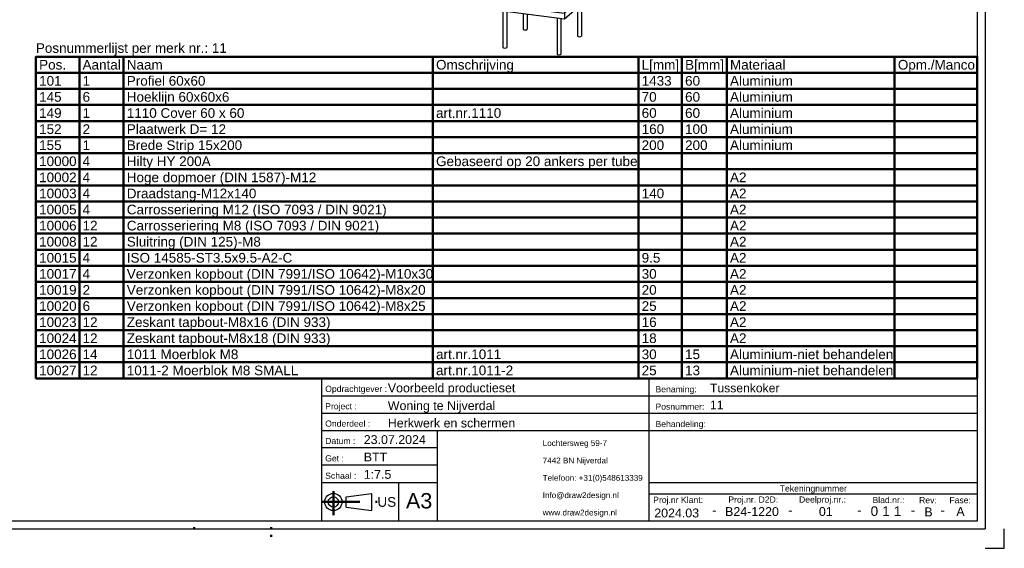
# Model space of a CAD drawing. Header units: millimetres. Extents: x -2 to 418, y -488 to -191.
# Tile 25 of 29: x 162 to 418, y -488 to -351. Entities that reach past the tile are written whole.
import ezdxf
from ezdxf.enums import TextEntityAlignment as Align

# ---------------------------------------------------------------- set-up
doc = ezdxf.new("R2010")
doc.units = ezdxf.units.MM
doc.linetypes.add('DOT', pattern=[2, 0.5, -1.5])
doc.linetypes.add('STRICHPUNKT2', pattern=[18.5, 10, -4, 0.5, -4])
doc.layers.get('0').update_dxf_attribs({"linetype": 'CONTINUOUS'})
for name, color, linetype in [('DIM49', 4, 'CONTINUOUS'), ('TXT_ALL', 7, 'CONTINUOUS'), ('TXT_YELLOW', 2, 'CONTINUOUS')]:
    doc.layers.add(name, color=color, linetype=linetype)
doc.layers.add('LE_ALL', color=7, linetype='CONTINUOUS', lineweight=50)
doc.styles.add('ARIAL', font='arial.ttf')

# ---------------------------------------------------------------- blocks, each defined once
blk = doc.blocks.new('TFIELD_00005', base_point=(297.97, -478.86))
at = {"layer": 'TXT_YELLOW', "style": 'ARIAL'}
for s, p in [('Lochtersweg 59-7', (297.97, -460.86)), ('7442 BN Nijverdal', (297.97, -465.36)), ('Telefoon: +31(0)548613339', (297.97, -469.86)), ('Info@draw2design.nl', (297.97, -474.36)), ('www.draw2design.nl', (297.97, -478.86))]:
    blk.add_text(s, height=1.5, dxfattribs=at).set_placement(p, align=Align.MIDDLE_LEFT)
blk = doc.blocks.new('FLEX_00004', base_point=(310.78, -481.11))
blk.add_blockref('TFIELD_00005', (297.97, -478.86))
blk = doc.blocks.new('D2D_00003', base_point=(270.84, -479.25))
blk.add_blockref('FLEX_00004', (310.78, -481.11))
blk = doc.blocks.new('BOM-P11_00007', base_point=(166.61, -444.11))
at = {"layer": 'LE_ALL', "color": 8}
for p, q in [((177.88, -360.78), (177.88, -444.11)), ((189.33, -360.78), (189.33, -444.11)), ((269.48, -360.78), (269.48, -444.11)), ((322.77, -360.78), (322.77, -444.11)), ((334.03, -360.78), (334.03, -444.11)), ((345.67, -360.78), (345.67, -444.11)), ((389.17, -360.78), (389.17, -444.11)), ((166.61, -364.94), (410.59, -364.94)), ((166.61, -369.11), (410.59, -369.11)), ((166.61, -373.28), (410.59, -373.28)), ((166.61, -377.44), (410.59, -377.44)), ((166.61, -381.61), (410.59, -381.61)), ((166.61, -385.78), (410.59, -385.78)), ((166.61, -389.94), (410.59, -389.94)), ((166.61, -394.11), (410.59, -394.11)), ((166.61, -398.28), (410.59, -398.28)), ((166.61, -402.44), (410.59, -402.44)), ((166.61, -406.61), (410.59, -406.61)), ((166.61, -410.78), (410.59, -410.78)), ((166.61, -414.94), (410.59, -414.94)), ((166.61, -419.11), (410.59, -419.11)), ((166.61, -423.28), (410.59, -423.28)), ((166.61, -427.44), (410.59, -427.44)), ((166.61, -431.61), (410.59, -431.61)), ((166.61, -435.78), (410.59, -435.78)), ((166.61, -439.94), (410.59, -439.94))]:
    blk.add_line(p, q, dxfattribs=at)
blk.add_lwpolyline([(166.61, -444.11), (410.59, -444.11), (410.59, -360.78), (166.61, -360.78)], close=True, dxfattribs=at)
at = {"layer": 'TXT_YELLOW', "style": 'ARIAL'}
blk.add_text('Posnummerlijst per merk nr.: 11', height=2.5, dxfattribs=at).set_placement((166.61, -359.78))
for s, p in [('Pos.', (167.45, -362.86)), ('Aantal', (178.71, -362.86)), ('Naam', (190.17, -362.86)), ('Omschrijving', (270.32, -362.86)), ('L[mm]', (323.61, -362.86)), ('B[mm]', (334.86, -362.86)), ('Materiaal', (346.5, -362.86)), ('Opm./Manco', (390, -362.86)), ('101', (167.45, -367.03)), ('1', (178.71, -367.03)), ('Profiel 60x60', (190.17, -367.03)), ('1433', (323.61, -367.03)), ('60', (334.86, -367.03)), ('Aluminium', (346.5, -367.03)), ('145', (167.45, -371.19)), ('6', (178.71, -371.19)), ('Hoeklijn 60x60x6', (190.17, -371.19)), ('70', (323.61, -371.19)), ('60', (334.86, -371.19)), ('Aluminium', (346.5, -371.19)), ('149', (167.45, -375.36)), ('1', (178.71, -375.36)), ('1110 Cover 60 x 60', (190.17, -375.36)), ('art.nr.1110', (270.32, -375.36)), ('60', (323.61, -375.36)), ('60', (334.86, -375.36)), ('Aluminium', (346.5, -375.36)), ('152', (167.45, -379.53)), ('2', (178.71, -379.53)), ('Plaatwerk D= 12', (190.17, -379.53)), ('160', (323.61, -379.53)), ('100', (334.86, -379.53)), ('Aluminium', (346.5, -379.53)), ('155', (167.45, -383.69)), ('1', (178.71, -383.69)), ('Brede Strip 15x200', (190.17, -383.69)), ('200', (323.61, -383.69)), ('200', (334.86, -383.69)), ('Aluminium', (346.5, -383.69)), ('10000', (167.45, -387.86)), ('4', (178.71, -387.86)), ('Hilty HY 200A', (190.17, -387.86)), ('Gebaseerd op 20 ankers per tube', (270.32, -387.86)), ('10002', (167.45, -392.03)), ('4', (178.71, -392.03)), ('Hoge dopmoer (DIN 1587)-M12', (190.17, -392.03)), ('A2', (346.5, -392.03)), ('10003', (167.45, -396.19)), ('4', (178.71, -396.19)), ('Draadstang-M12x140', (190.17, -396.19)), ('140', (323.61, -396.19)), ('A2', (346.5, -396.19)), ('10005', (167.45, -400.36)), ('4', (178.71, -400.36)), ('Carrosseriering M12 (ISO 7093 / DIN 9021)', (190.17, -400.36)), ('A2', (346.5, -400.36)), ('Carrosseriering M8 (ISO 7093 / DIN 9021)', (190.17, -404.53)), ('10006', (167.45, -404.53)), ('12', (178.71, -404.53)), ('A2', (346.5, -404.53)), ('10008', (167.45, -408.69)), ('12', (178.71, -408.69)), ('Sluitring (DIN 125)-M8', (190.17, -408.69)), ('A2', (346.5, -408.69)), ('10015', (167.45, -412.86)), ('4', (178.71, -412.86)), ('ISO 14585-ST3.5x9.5-A2-C', (190.17, -412.86)), ('9.5', (323.61, -412.86)), ('A2', (346.5, -412.86)), ('10017', (167.45, -417.03)), ('4', (178.71, -417.03)), ('Verzonken kopbout (DIN 7991/ISO 10642)-M10x30', (190.17, -417.03)), ('30', (323.61, -417.03)), ('A2', (346.5, -417.03)), ('10019', (167.45, -421.19)), ('2', (178.71, -421.19)), ('Verzonken kopbout (DIN 7991/ISO 10642)-M8x20', (190.17, -421.19)), ('20', (323.61, -421.19)), ('A2', (346.5, -421.19)), ('10020', (167.45, -425.36)), ('6', (178.71, -425.36)), ('Verzonken kopbout (DIN 7991/ISO 10642)-M8x25', (190.17, -425.36)), ('25', (323.61, -425.36)), ('A2', (346.5, -425.36)), ('10023', (167.45, -429.53)), ('12', (178.71, -429.53)), ('Zeskant tapbout-M8x16 (DIN 933)', (190.17, -429.53)), ('16', (323.61, -429.53)), ('A2', (346.5, -429.53)), ('10024', (167.45, -433.69)), ('12', (178.71, -433.69)), ('Zeskant tapbout-M8x18 (DIN 933)', (190.17, -433.69)), ('18', (323.61, -433.69)), ('A2', (346.5, -433.69)), ('10026', (167.45, -437.86)), ('14', (178.71, -437.86)), ('1011 Moerblok M8', (190.17, -437.86)), ('art.nr.1011', (270.32, -437.86)), ('30', (323.61, -437.86)), ('15', (334.86, -437.86)), ('Aluminium-niet behandelen', (346.5, -437.86)), ('10027', (167.45, -442.03)), ('12', (178.71, -442.03)), ('1011-2 Moerblok M8 SMALL', (190.17, -442.03)), ('art.nr.1011-2', (270.32, -442.03)), ('25', (323.61, -442.03)), ('13', (334.86, -442.03)), ('Aluminium-niet behandelen', (346.5, -442.03))]:
    blk.add_text(s, height=2.5, dxfattribs=at).set_placement(p, align=Align.MIDDLE_LEFT)
blk = doc.blocks.new('TFIELD_00009', base_point=(262.51, -475.8))
at = {"layer": 'TXT_YELLOW', "style": 'ARIAL'}
blk.add_text('A3', height=4, dxfattribs=at).set_placement((262.51, -475.8), align=Align.MIDDLE_LEFT)
blk = doc.blocks.new('FLEX_00008', base_point=(265.89, -475.8))
blk.add_blockref('TFIELD_00009', (262.51, -475.8))
blk = doc.blocks.new('TFIELD_00015', base_point=(255.13, -476.11))
at = {"layer": 'TXT_YELLOW', "style": 'ARIAL'}
blk.add_text('US', height=2.5, dxfattribs=at).set_placement((255.13, -476.11), align=Align.MIDDLE_LEFT)
blk = doc.blocks.new('FLEX_00014', base_point=(255.13, -476.11))
blk.add_blockref('TFIELD_00015', (255.13, -476.11))
blk = doc.blocks.new('US_00013', base_point=(245.03, -476.11))
blk.add_line((247.05, -477.44), (253.62, -478.33))
blk.add_lwpolyline([(247.05, -477.44), (247.05, -474.78), (253.62, -473.89), (253.62, -478.33)])
for radius in [2.22, 1.33]:
    blk.add_circle((243.7, -476.11), radius)
at = {"layer": 'LE_ALL', "color": 1, "linetype": 'STRICHPUNKT2'}
for p, q in [((243.7, -473.29), (243.7, -479.52)), ((240.59, -476.11), (255.46, -476.11))]:
    blk.add_line(p, q, dxfattribs=at)
blk.add_blockref('FLEX_00014', (255.13, -476.11))
blk = doc.blocks.new('SCHRIFE_00017', base_point=(251.59, -461.11))
for p, q in [((240.59, -444.11), (325.59, -444.11)), ((240.59, -444.11), (240.59, -481.11)), ((325.59, -444.11), (410.59, -444.11)), ((325.59, -481.11), (325.59, -444.11)), ((410.59, -444.11), (410.59, -481.11)), ((240.59, -448.61), (325.59, -448.61)), ((325.59, -448.61), (410.59, -448.61)), ((240.59, -453.11), (325.59, -453.11)), ((325.59, -453.11), (410.59, -453.11)), ((240.59, -457.61), (410.59, -457.61)), ((270.59, -457.61), (270.59, -481.11)), ((270.59, -462.11), (240.59, -462.11)), ((270.59, -466.61), (240.59, -466.61)), ((270.59, -471.11), (240.59, -471.11)), ((260.59, -471.11), (260.59, -481.11)), ((410.59, -471.11), (325.59, -471.11)), ((410.59, -474.11), (325.59, -474.11)), ((410.59, -481.11), (240.59, -481.11))]:
    blk.add_line(p, q)
at = {"layer": 'TXT_YELLOW', "style": 'ARIAL'}
for s, height, p in [('Voorbeeld productieset', 2.3, (257.82, -447.71)), ('Tussenkoker', 2.25, (341.32, -447.71)), ('Woning te Nijverdal', 2.3, (257.82, -452.31)), ('11', 2.25, (341.32, -452.1)), ('Herkwerk en schermen', 2.3, (257.82, -456.81)), ('23.07.2024', 2.3, (251.59, -461.11)), ('BTT', 2.3, (251.59, -465.61)), ('1:7.5', 2.3, (251.59, -470.11))]:
    blk.add_text(s, height=height, dxfattribs=at).set_placement(p)
for s, height, p in [('2024.03', 2.3, (332.68, -480.11)), ('-', 2.5, (342.42, -479.45)), ('B24-1220', 2.3, (352.2, -479.75)), ('-', 2.5, (362.17, -479.45)), ('01', 2.3, (371.33, -479.73)), ('-', 2.5, (380, -479.45)), ('-', 2.5, (393.93, -479.45)), ('B', 2.3, (397.94, -479.84)), ('-', 2.5, (401.59, -479.45)), ('A', 2.3, (406.24, -479.74))]:
    blk.add_text(s, height=height, dxfattribs=at).set_placement(p, align=Align.CENTER)
blk = doc.blocks.new('TFIELD_00021', base_point=(388.95, -478.48))
at = {"layer": 'TXT_ALL', "style": 'ARIAL'}
blk.add_text('1', height=2.5, dxfattribs=at).set_placement((388.95, -478.48), align=Align.MIDDLE_LEFT)
blk = doc.blocks.new('1_00020')
blk.add_blockref('TFIELD_00021', (388.95, -478.48))
blk = doc.blocks.new('TELLER1_00019')
blk.add_blockref('1_00020', (0, 0))
blk = doc.blocks.new('TFIELD_00024', base_point=(385.95, -478.48))
at = {"layer": 'TXT_ALL', "style": 'ARIAL'}
blk.add_text('1', height=2.5, dxfattribs=at).set_placement((385.95, -478.48), align=Align.MIDDLE_LEFT)
blk = doc.blocks.new('1_00023')
blk.add_blockref('TFIELD_00024', (385.95, -478.48))
blk = doc.blocks.new('TELLER2_00022')
blk.add_blockref('1_00023', (0, 0))
blk = doc.blocks.new('TFIELD_00027', base_point=(382.95, -478.48))
at = {"layer": 'TXT_ALL', "style": 'ARIAL'}
blk.add_text('0', height=2.5, dxfattribs=at).set_placement((382.95, -478.48), align=Align.MIDDLE_LEFT)
blk = doc.blocks.new('0_00026')
blk.add_blockref('TFIELD_00027', (382.95, -478.48))
blk = doc.blocks.new('TELLER3_00025')
blk.add_blockref('0_00026', (0, 0))
blk = doc.blocks.new('NL_00028', base_point=(241.59, -447.61))
at = {"layer": 'TXT_ALL', "color": 1, "style": 'ARIAL'}
blk.add_text('Tekeningnummer', height=1.6, dxfattribs=at).set_placement((368.09, -472.61), align=Align.MIDDLE_CENTER)
at = {"layer": 'TXT_YELLOW', "style": 'ARIAL'}
for s, p in [('Opdrachtgever :', (241.59, -447.61)), ('Benaming:', (327.19, -447.71)), ('Project :', (241.59, -452.11)), ('Posnummer:', (327.19, -452.21)), ('Onderdeel :', (241.59, -456.61)), ('Behandeling:', (327.19, -456.71)), ('Datum :', (241.59, -461.11)), ('Get :', (241.59, -465.61)), ('Schaal :', (241.59, -470.11)), ('Proj.nr Klant:', (326.59, -476.36)), ('Proj.nr. D2D:', (346.08, -476.29)), ('Deelproj.nr.:', (364.4, -476.28)), ('Blad.nr.:', (383.43, -476.4)), ('Rev:', (395.51, -476.44)), ('Fase:', (403.35, -476.44))]:
    blk.add_text(s, height=1.6, dxfattribs=at).set_placement(p)
blk = doc.blocks.new('SCHRIFE_00016')
for name, p in [('SCHRIFE_00017', (251.59, -461.11)), ('NL_00028', (241.59, -447.61)), ('TELLER3_00025', (0, 0)), ('TELLER2_00022', (0, 0)), ('TELLER1_00019', (0, 0))]:
    blk.add_blockref(name, p)
blk = doc.blocks.new('DINA3_00002', base_point=(410.59, -481.11))
for p, q in [((412.59, -196.11), (412.59, -483.11)), ((410.59, -198.11), (410.59, -481.11)), ((410.59, -382.56), (410.59, -398.24)), ((410.59, -481.11), (4.59, -481.11)), ((2.59, -483.11), (412.59, -483.11))]:
    blk.add_line(p, q)
blk.add_lwpolyline([(412.59, -488.11), (417.59, -488.11), (417.59, -483.11)])
at = {"layer": 'LE_ALL', "linetype": 'DOT'}
for p, q in [((207.59, -483.11), (207.59, -481.11)), ((227.59, -485.11), (227.59, -481.11))]:
    blk.add_line(p, q, dxfattribs=at)
for name, p in [('BOM-P11_00007', (166.61, -444.11)), ('SCHRIFE_00016', (0, 0)), ('D2D_00003', (270.84, -479.25)), ('US_00013', (245.03, -476.11)), ('FLEX_00008', (265.89, -475.8))]:
    blk.add_blockref(name, p)
blk = doc.blocks.new('_ZBL0012_00001')
blk.add_blockref('DINA3_00002', (410.59, -481.11))
blk = doc.blocks.new('SHAPE_01395', base_point=(310.33, -344.58))
at = {"layer": 'DIM49', "color": 3}
for p, q in [((310.44, -344.35), (310.22, -344.35)), ((316.44, -343.54), (326.51, -343.54)), ((310.59, -344.55), (310.07, -344.55)), ((310.13, -344.75), (310.54, -344.75)), ((310.33, -344.58), (314.44, -345.54)), ((326.51, -347.54), (316.44, -347.54))]:
    blk.add_line(p, q, dxfattribs=at)
blk.add_lwpolyline([(310.07, -344.59), (310.08, -344.66), (310.11, -344.72), (310.15, -344.78), (310.21, -344.82), (310.27, -344.84), (310.34, -344.85), (310.41, -344.84), (310.47, -344.81), (310.52, -344.76), (310.56, -344.71), (310.59, -344.64), (310.6, -344.58), (310.58, -344.51), (310.56, -344.44), (310.51, -344.39), (310.46, -344.35), (310.39, -344.33), (310.32, -344.32), (310.26, -344.33), (310.19, -344.36), (310.14, -344.4), (310.1, -344.46), (310.08, -344.52)], close=True, dxfattribs=at)
for centre, start_param, end_param in [((316.44, -345.54), 1.570796, 4.712389), ((326.51, -345.54), 4.712389, 7.853982)]:
    blk.add_ellipse(centre, major_axis=(2, 0), ratio=1, start_param=start_param, end_param=end_param, dxfattribs=at)
at = {"layer": 'TXT_ALL', "style": 'ARIAL'}
blk.add_text('155', height=3.5, dxfattribs=at).set_placement((317.44, -345.54), align=Align.MIDDLE_LEFT)
blk = doc.blocks.new('Brede Strip 15x200_00038', base_point=(284.92, -348.58))
for p, q in [((291.34, -341.51), (288.23, -344.25)), ((310.7, -343.29), (303.63, -349.53)), ((304.57, -342.52), (306.46, -342.76)), ((308.88, -343.06), (310.7, -343.29)), ((310.7, -344.71), (310.7, -343.29)), ((287.25, -345.12), (284.92, -347.17)), ((303.63, -350.94), (310.7, -344.71)), ((284.92, -347.17), (303.63, -349.53)), ((284.92, -347.17), (284.92, -348.58)), ((284.92, -348.58), (303.63, -350.94)), ((303.63, -349.53), (303.63, -350.94))]:
    blk.add_line(p, q)
blk.add_blockref('SHAPE_01395', (310.33, -344.58))
blk = doc.blocks.new('_00040', base_point=(293.24, -346.44))
at = {"layer": 'LE_ALL', "color": 1, "linetype": 'STRICHPUNKT2'}
for p, q in [((303.51, -344.17), (303.65, -344.18)), ((293.24, -346.44), (293.38, -346.45)), ((294.53, -345.89), (294.45, -345.96)), ((301.74, -345.73), (301.88, -345.74)), ((299.97, -347.28), (300.11, -347.3))]:
    blk.add_line(p, q, dxfattribs=at)
blk = doc.blocks.new('_00039')
blk.add_blockref('_00040', (293.24, -346.44))
blk = doc.blocks.new('Brede Strip 15x200_00037')
for name, p in [('Brede Strip 15x200_00038', (284.92, -348.58)), ('_00039', (0, 0))]:
    blk.add_blockref(name, p)
blk = doc.blocks.new('Draadstang-M12x140_00044', base_point=(292.94, -349.59))
blk.add_line((293.96, -349.72), (293.96, -353.67))
blk.add_lwpolyline([(292.94, -349.59), (292.94, -353.67)])
blk.add_ellipse((293.45, -353.67), major_axis=(0.51, 0), ratio=0.333333, start_param=3.141593, end_param=6.283185)
blk = doc.blocks.new('Draadstang-M12x140_00043')
blk.add_blockref('Draadstang-M12x140_00044', (292.94, -349.59))
blk = doc.blocks.new('Montage_00042')
blk.add_blockref('Draadstang-M12x140_00043', (0, 0))
blk = doc.blocks.new('Carrosseriering M12 (ISO 7093 _ DIN 9021)_00047', base_point=(300.33, -348.45))
for p, q in [((300.33, -348.14), (300.33, -348.45)), ((304.03, -348.14), (304.03, -348.45))]:
    blk.add_line(p, q)
for centre, start_param, end_param in [((302.18, -348.14), 2.158402, 3.141593), ((302.18, -348.14), 3.141593, 6.283185), ((302.18, -348.45), 3.141593, 6.283185), ((302.18, -348.14), 0, 0.98319)]:
    blk.add_ellipse(centre, major_axis=(1.85, 0), ratio=0.333333, start_param=start_param, end_param=end_param)
blk = doc.blocks.new('Carrosseriering M12 (ISO 7093 _ DIN 9021)_00046')
blk.add_blockref('Carrosseriering M12 (ISO 7093 _ DIN 9021)_00047', (300.33, -348.45))
blk = doc.blocks.new('Hoge dopmoer (DIN 1587)-M12_00049', base_point=(302.32, -347.5))
for p, q in [((303.08, -347.2), (303.08, -346.92)), ((301.15, -347.29), (301.28, -347.15)), ((301.48, -347.39), (301.15, -347.29)), ((301.15, -348.16), (301.15, -347.29)), ((301.81, -347.56), (301.48, -347.39)), ((302.32, -347.5), (301.81, -347.56)), ((301.81, -348.43), (301.81, -347.56)), ((303.02, -347.31), (302.84, -347.5)), ((302.84, -348.38), (303.02, -348.25)), ((303.2, -347.18), (303.02, -347.31)), ((303.02, -348.25), (303.2, -348.05)), ((303.08, -347.11), (303.2, -347.18)), ((303.2, -348.05), (303.2, -347.18))]:
    blk.add_line(p, q)
for points in [[(301.28, -347.2), (301.28, -346.92)], [(301.15, -348.16), (301.48, -348.33), (301.81, -348.43)], [(301.81, -348.43), (302.32, -348.44), (302.84, -348.38), (302.84, -347.5), (302.32, -347.5)]]:
    blk.add_lwpolyline(points)
for start, end in [(90, -180), (0, 90)]:
    blk.add_arc((302.18, -346.92), 0.9, start, end)
for centre, start_param, end_param in [((302.18, -346.92), 3.141593, 6.283185), ((302.18, -347.2), 3.141593, 3.827423), ((302.18, -347.2), 3.827423, 4.874621), ((302.18, -347.2), 4.874621, 5.921818), ((302.18, -347.2), 5.921818, 6.283185)]:
    blk.add_ellipse(centre, major_axis=(0.9, 0), ratio=0.333333, start_param=start_param, end_param=end_param)
blk = doc.blocks.new('Hoge dopmoer (DIN 1587)-M12_00048')
blk.add_blockref('Hoge dopmoer (DIN 1587)-M12_00049', (302.32, -347.5))
blk = doc.blocks.new('Draadstang-M12x140_00051', base_point=(301.67, -350.69))
blk.add_line((302.69, -350.82), (302.69, -360.12))
blk.add_lwpolyline([(301.67, -350.69), (301.67, -360.12)])
blk.add_ellipse((302.18, -360.12), major_axis=(0.51, 0), ratio=0.333333, start_param=3.141593, end_param=6.283185)
blk = doc.blocks.new('Draadstang-M12x140_00050')
blk.add_blockref('Draadstang-M12x140_00051', (301.67, -350.69))
blk = doc.blocks.new('Montage_00045')
for name in ['Hoge dopmoer (DIN 1587)-M12_00048', 'Carrosseriering M12 (ISO 7093 _ DIN 9021)_00046', 'Draadstang-M12x140_00050']:
    blk.add_blockref(name, (0, 0))
blk = doc.blocks.new('Carrosseriering M12 (ISO 7093 _ DIN 9021)_00054', base_point=(305.63, -343.78))
for p, q in [((305.63, -343.47), (305.63, -343.78)), ((309.33, -343.47), (309.33, -343.78))]:
    blk.add_line(p, q)
for centre, start_param, end_param in [((307.48, -343.47), 2.158402, 3.141593), ((307.48, -343.47), 3.141593, 6.283185), ((307.48, -343.78), 3.141593, 6.283185), ((307.48, -343.47), 0, 0.98319)]:
    blk.add_ellipse(centre, major_axis=(1.85, 0), ratio=0.333333, start_param=start_param, end_param=end_param)
blk = doc.blocks.new('Carrosseriering M12 (ISO 7093 _ DIN 9021)_00053')
blk.add_blockref('Carrosseriering M12 (ISO 7093 _ DIN 9021)_00054', (305.63, -343.78))
blk = doc.blocks.new('Hoge dopmoer (DIN 1587)-M12_00056', base_point=(307.63, -342.82))
for p, q in [((306.46, -342.61), (306.58, -342.47)), ((306.78, -342.71), (306.46, -342.61)), ((306.46, -343.49), (306.46, -342.61)), ((307.11, -342.88), (306.78, -342.71)), ((307.63, -342.82), (307.11, -342.88)), ((307.11, -343.75), (307.11, -342.88)), ((308.32, -342.63), (308.14, -342.83)), ((308.14, -343.7), (308.32, -343.57)), ((308.51, -342.5), (308.32, -342.63)), ((308.32, -343.57), (308.51, -343.37)), ((308.38, -342.52), (308.38, -342.24)), ((308.38, -342.43), (308.51, -342.5)), ((308.51, -343.37), (308.51, -342.5))]:
    blk.add_line(p, q)
for points in [[(306.46, -343.49), (306.78, -343.66), (307.11, -343.75)], [(306.58, -342.52), (306.58, -342.24)], [(307.11, -343.75), (307.63, -343.76), (308.14, -343.7), (308.14, -342.83), (307.63, -342.82)]]:
    blk.add_lwpolyline(points)
for start, end in [(90, -180), (0, 90)]:
    blk.add_arc((307.48, -342.24), 0.9, start, end)
for centre, start_param, end_param in [((307.48, -342.24), 3.141593, 6.283185), ((307.48, -342.52), 3.141593, 3.827423), ((307.48, -342.52), 3.827423, 4.874621), ((307.48, -342.52), 4.874621, 5.921818), ((307.48, -342.52), 5.921818, 6.283185)]:
    blk.add_ellipse(centre, major_axis=(0.9, 0), ratio=0.333333, start_param=start_param, end_param=end_param)
blk = doc.blocks.new('Hoge dopmoer (DIN 1587)-M12_00055')
blk.add_blockref('Hoge dopmoer (DIN 1587)-M12_00056', (307.63, -342.82))
blk = doc.blocks.new('Draadstang-M12x140_00058', base_point=(306.97, -348))
blk.add_line((307.99, -347.1), (307.99, -355.44))
blk.add_lwpolyline([(306.97, -348), (306.97, -355.44)])
blk.add_ellipse((307.48, -355.44), major_axis=(0.51, 0), ratio=0.333333, start_param=3.141593, end_param=6.283185)
blk = doc.blocks.new('Draadstang-M12x140_00057')
blk.add_blockref('Draadstang-M12x140_00058', (306.97, -348))
blk = doc.blocks.new('Montage_00052')
for name in ['Hoge dopmoer (DIN 1587)-M12_00055', 'Carrosseriering M12 (ISO 7093 _ DIN 9021)_00053', 'Draadstang-M12x140_00057']:
    blk.add_blockref(name, (0, 0))
blk = doc.blocks.new('Carrosseriering M12 (ISO 7093 _ DIN 9021)_00061', base_point=(286.3, -346.69))
for p, q in [((286.3, -346.37), (286.3, -346.69)), ((290, -346.37), (290, -346.69))]:
    blk.add_line(p, q)
for centre, start_param, end_param in [((288.15, -346.37), 2.158402, 3.141593), ((288.15, -346.37), 3.141593, 6.283185), ((288.15, -346.69), 3.141593, 6.283185), ((288.15, -346.37), 0, 0.98319)]:
    blk.add_ellipse(centre, major_axis=(1.85, 0), ratio=0.333333, start_param=start_param, end_param=end_param)
blk = doc.blocks.new('Carrosseriering M12 (ISO 7093 _ DIN 9021)_00060')
blk.add_blockref('Carrosseriering M12 (ISO 7093 _ DIN 9021)_00061', (286.3, -346.69))
blk = doc.blocks.new('Hoge dopmoer (DIN 1587)-M12_00063', base_point=(288.29, -345.73))
for p, q in [((287.12, -345.52), (287.25, -345.38)), ((287.45, -345.62), (287.12, -345.52)), ((287.12, -346.4), (287.12, -345.52)), ((287.78, -345.79), (287.45, -345.62)), ((288.29, -345.73), (287.78, -345.79)), ((287.78, -346.66), (287.78, -345.79)), ((288.99, -345.54), (288.8, -345.73)), ((288.8, -346.61), (288.99, -346.48)), ((289.17, -345.41), (288.99, -345.54)), ((288.99, -346.48), (289.17, -346.28)), ((289.05, -345.43), (289.05, -345.15)), ((289.05, -345.34), (289.17, -345.41)), ((289.17, -346.28), (289.17, -345.41))]:
    blk.add_line(p, q)
for points in [[(287.12, -346.4), (287.45, -346.56), (287.78, -346.66)], [(287.25, -345.43), (287.25, -345.15)], [(287.78, -346.66), (288.29, -346.67), (288.8, -346.61), (288.8, -345.73), (288.29, -345.73)]]:
    blk.add_lwpolyline(points)
for start, end in [(90, -180), (0, 90)]:
    blk.add_arc((288.15, -345.15), 0.9, start, end)
for centre, start_param, end_param in [((288.15, -345.15), 3.141593, 6.283185), ((288.15, -345.43), 3.141593, 3.827423), ((288.15, -345.43), 3.827423, 4.874621), ((288.15, -345.43), 4.874621, 5.921818), ((288.15, -345.43), 5.921818, 6.283185)]:
    blk.add_ellipse(centre, major_axis=(0.9, 0), ratio=0.333333, start_param=start_param, end_param=end_param)
blk = doc.blocks.new('Hoge dopmoer (DIN 1587)-M12_00062')
blk.add_blockref('Hoge dopmoer (DIN 1587)-M12_00063', (288.29, -345.73))
blk = doc.blocks.new('Draadstang-M12x140_00065', base_point=(287.64, -348.93))
blk.add_line((288.66, -349.05), (288.66, -358.35))
blk.add_lwpolyline([(287.64, -348.93), (287.64, -358.35)])
blk.add_ellipse((288.15, -358.35), major_axis=(0.51, 0), ratio=0.333333, start_param=3.141593, end_param=6.283185)
blk = doc.blocks.new('Draadstang-M12x140_00064')
blk.add_blockref('Draadstang-M12x140_00065', (287.64, -348.93))
blk = doc.blocks.new('Montage_00059')
for name in ['Hoge dopmoer (DIN 1587)-M12_00062', 'Carrosseriering M12 (ISO 7093 _ DIN 9021)_00060', 'Draadstang-M12x140_00064']:
    blk.add_blockref(name, (0, 0))
blk = doc.blocks.new('Montage voetplaat_00041')
for name in ['Montage_00052', 'Montage_00059', 'Montage_00045', 'Montage_00042']:
    blk.add_blockref(name, (0, 0))
blk = doc.blocks.new('Voetplaat + montage_00036')
for name in ['Brede Strip 15x200_00037', 'Montage voetplaat_00041']:
    blk.add_blockref(name, (0, 0))
blk = doc.blocks.new('Tussenkoker_00031')
blk.add_blockref('Voetplaat + montage_00036', (0, 0))
blk = doc.blocks.new('_A3D0042_00030')
blk.add_blockref('Tussenkoker_00031', (0, 0))
blk = doc.blocks.new('_ANS0042_00029')
blk.add_blockref('_A3D0042_00030', (0, 0))

msp = doc.modelspace()

# ---------------------------------------------------------------- block references
for name in ['_ZBL0012_00001', '_ANS0042_00029']:
    msp.add_blockref(name, (0, 0))

doc.saveas('drawing.dxf')
